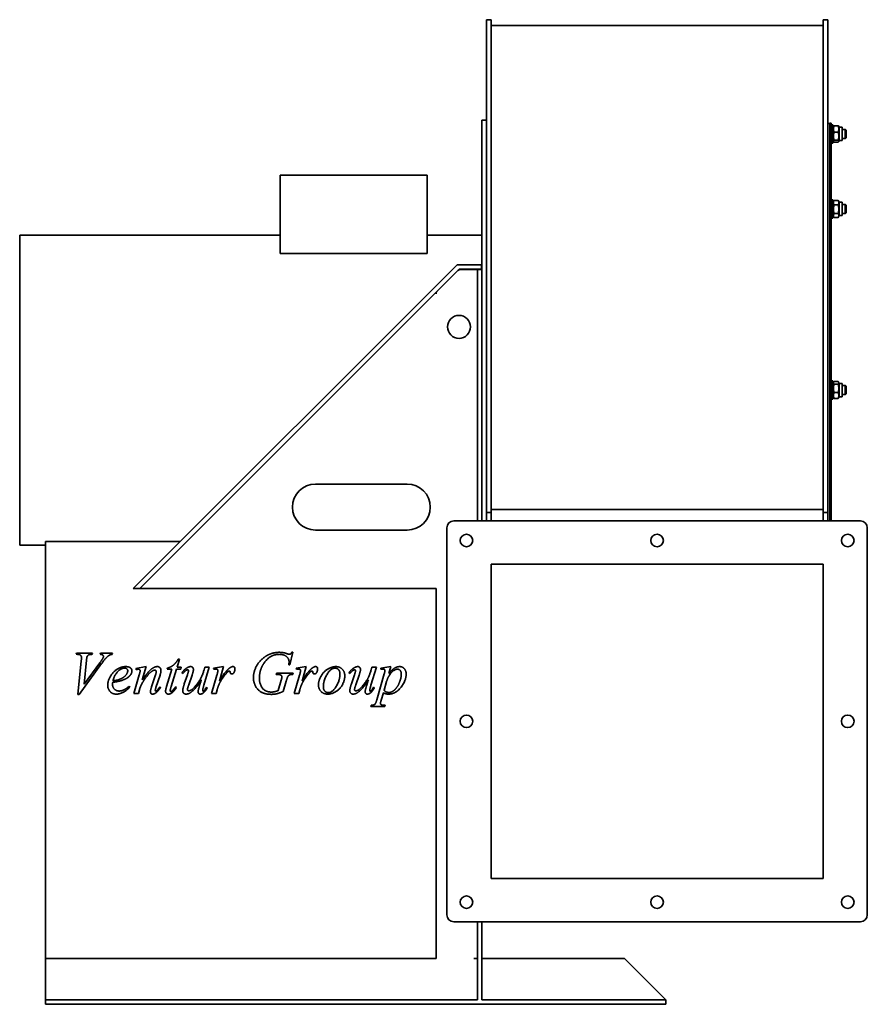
# Model space of a CAD drawing. Header units: millimetres. Extents: x 471 to 1209, y 165 to 1023.
import ezdxf

# ---------------------------------------------------------------- set-up
doc = ezdxf.new("R2010")
doc.units = ezdxf.units.MM
doc.header["$LTSCALE"] = 4
doc.layers.add('Krawędzie widoczne(ISO)', color=7, linetype='Continuous', lineweight=35, true_color=0x262659)

msp = doc.modelspace()

# ---------------------------------------------------------------- linework, layer by layer
at = {"layer": 'Krawędzie widoczne(ISO)'}
for p, q in [((877.5, 1022.76), (877.5, 1018.75)), ((877.5, 1022.76), (881.5, 1022.76)), ((881.5, 1022.76), (881.5, 1018.75)), ((1170.5, 1022.76), (1170.5, 1018.75)), ((1170.5, 1022.76), (1174.5, 1022.76)), ((1174.5, 1022.76), (1174.5, 1018.75)), ((877.5, 1018.75), (877.5, 784.24)), ((881.5, 1018.75), (881.5, 784.24)), ((881.5, 1017.76), (1170.5, 1017.76)), ((1170.5, 1018.75), (1170.5, 784.24)), ((1174.5, 1018.75), (1174.5, 784.24)), ((873.5, 605.37), (873.5, 935.24)), ((877.5, 935.24), (873.5, 935.24)), ((1174.5, 932.24), (1176.5, 932.24)), ((1176.5, 932.74), (1176.5, 586.19)), ((1176.5, 932.74), (1177.5, 932.74)), ((1177.5, 932.74), (1177.5, 586.19)), ((1177.5, 931.24), (1179.1, 931.24)), ((1179.1, 931.24), (1179.1, 915.24)), ((1179.1, 929.04), (1179.6, 929.91)), ((1180.08, 930.41), (1183.62, 930.41)), ((1184.6, 929.04), (1184.1, 929.91)), ((1184.6, 929.04), (1184.6, 917.44)), ((1184.6, 929.04), (1187.1, 929.04)), ((1187.1, 929.04), (1187.1, 917.44)), ((1187.1, 927.24), (1189.73, 927.24)), ((1189.73, 919.24), (1189.73, 927.24)), ((1190.5, 926.47), (1189.73, 927.24)), ((1190.5, 926.47), (1190.5, 920.01)), ((1180.08, 924.9), (1183.62, 924.9)), ((1180.08, 917.73), (1183.62, 917.73)), ((1187.1, 919.24), (1189.73, 919.24)), ((1190.5, 920.01), (1189.73, 919.24)), ((1177.5, 915.24), (1179.1, 915.24)), ((1179.1, 917.44), (1179.6, 916.58)), ((1180.08, 916.07), (1183.62, 916.07)), ((1184.6, 917.44), (1184.1, 916.58)), ((1184.6, 917.44), (1187.1, 917.44)), ((825.65, 887.35), (697.65, 887.35)), ((697.65, 887.35), (697.65, 819.02)), ((825.65, 887.35), (825.65, 819.02)), ((1177.5, 865.93), (1179.1, 865.93)), ((1179.1, 865.93), (1179.1, 849.93)), ((1179.1, 863.73), (1179.99, 865.27)), ((1180.08, 865.43), (1183.62, 865.43)), ((1180.08, 861.43), (1183.62, 861.43)), ((1184.6, 863.73), (1183.71, 865.27)), ((1184.6, 863.73), (1184.6, 852.13)), ((1184.6, 863.73), (1187.1, 863.73)), ((1187.1, 863.73), (1187.1, 852.13)), ((1187.1, 861.93), (1189.73, 861.93)), ((1189.73, 853.93), (1189.73, 861.93)), ((1190.5, 861.16), (1189.73, 861.93)), ((1190.5, 861.16), (1190.5, 854.69)), ((1177.5, 849.93), (1179.1, 849.93)), ((1179.1, 852.13), (1179.99, 850.58)), ((1180.08, 853.93), (1183.62, 853.93)), ((1180.08, 850.43), (1183.62, 850.43)), ((1184.6, 852.13), (1183.71, 850.58)), ((1184.6, 852.13), (1187.1, 852.13)), ((1187.1, 853.93), (1189.73, 853.93)), ((1190.5, 854.69), (1189.73, 853.93)), ((471, 835.24), (471, 565.24)), ((697.65, 835.24), (471, 835.24)), ((873.5, 835.24), (825.65, 835.24)), ((697.65, 819.02), (825.65, 819.02)), ((852, 809.4), (569.86, 527.26)), ((852, 809.4), (873, 809.4)), ((873, 805.4), (873, 809.4)), ((575.52, 527.26), (853.66, 805.4)), ((873, 805.4), (853.66, 805.4)), ((854.74, 805.24), (866.5, 805.24)), ((866.5, 805.24), (869.5, 805.24)), ((869.5, 804.36), (869.5, 805.24)), ((873.5, 805.24), (869.5, 805.24)), ((869.5, 804.36), (869.5, 776.12)), ((833.5, 784), (833.5, 785.24)), ((877.5, 784.24), (877.5, 593.58)), ((881.5, 784.24), (881.5, 593.58)), ((1170.5, 784.24), (1170.5, 593.58)), ((1174.5, 784.24), (1174.5, 593.58)), ((869.5, 774), (869.5, 776.12)), ((869.5, 774), (869.5, 716.24)), ((869.5, 710.24), (869.5, 716.24)), ((869.5, 710.24), (869.5, 704.24)), ((869.5, 676.24), (869.5, 704.24)), ((1177.5, 708.24), (1179.1, 708.24)), ((1179.1, 708.24), (1179.1, 692.24)), ((1179.1, 706.04), (1179.68, 707.05)), ((1180.08, 707.56), (1183.62, 707.56)), ((1180.08, 705.34), (1183.62, 705.34)), ((1184.6, 706.04), (1184.02, 707.05)), ((1184.6, 706.04), (1184.6, 694.44)), ((1184.6, 706.04), (1187.1, 706.04)), ((1187.1, 706.04), (1187.1, 694.44)), ((1187.1, 704.24), (1189.73, 704.24)), ((1189.73, 696.24), (1189.73, 704.24)), ((1190.5, 703.47), (1189.73, 704.24)), ((1190.5, 703.47), (1190.5, 697.01)), ((1180.08, 698.02), (1183.62, 698.02)), ((1187.1, 696.24), (1189.73, 696.24)), ((1190.5, 697.01), (1189.73, 696.24)), ((1177.5, 692.24), (1179.1, 692.24)), ((1179.1, 694.44), (1179.68, 693.44)), ((1180.08, 692.92), (1183.62, 692.92)), ((1184.6, 694.44), (1184.02, 693.44)), ((1184.6, 694.44), (1187.1, 694.44)), ((869.5, 676.24), (869.5, 670.24)), ((869.5, 664.24), (869.5, 670.24)), ((869.5, 664.24), (869.5, 586.19)), ((808.5, 618.26), (728.5, 618.26)), ((873.5, 586.19), (873.5, 605.37)), ((877.5, 593.58), (881.5, 593.58)), ((877.5, 586.19), (877.5, 593.58)), ((881.5, 596.09), (1170.5, 596.09)), ((881.5, 586.19), (881.5, 593.58)), ((1170.5, 593.58), (1174.5, 593.58)), ((1170.5, 586.19), (1170.5, 593.58)), ((1174.5, 586.19), (1174.5, 593.58)), ((849, 586.19), (1203, 586.19)), ((728.5, 578.26), (808.5, 578.26)), ((843, 243.19), (843, 580.19)), ((1209, 580.19), (1209, 243.19)), ((610.84, 568.24), (493.5, 568.24)), ((493.5, 568.24), (493.5, 205.24)), ((493.5, 565.24), (471, 565.24)), ((881.5, 548.69), (1170.5, 548.69)), ((881.5, 274.69), (881.5, 548.69)), ((1170.5, 548.69), (1170.5, 274.69)), ((569.86, 527.26), (575.52, 527.26)), ((575.52, 527.26), (833.5, 527.26)), ((833.5, 205.24), (833.5, 527.26)), ((708.87, 471.79), (706.26, 460.75)), ((707.92, 471.79), (708.87, 471.79)), ((520.28, 470.04), (520.54, 470.99)), ((521.23, 470.04), (520.28, 470.04)), ((520.54, 470.99), (534.38, 470.99)), ((521.71, 435.19), (524.6, 464.33)), ((529.15, 464.84), (527.06, 443.97)), ((534.38, 470.99), (534.09, 470.04)), ((541.1, 470.04), (541.41, 470.99)), ((541.41, 470.99), (551.91, 470.99)), ((551.91, 470.99), (551.65, 470.04)), ((610.19, 465.78), (608.1, 458.75)), ((609.04, 465.78), (610.19, 465.78)), ((542.36, 461.98), (522.66, 435.19)), ((527.06, 443.97), (540.73, 462.61)), ((572.13, 457.75), (581.02, 459.35)), ((572.35, 456.8), (572.13, 457.75)), ((573.3, 456.95), (572.35, 456.8)), ((581.02, 459.35), (577.67, 447.71)), ((598.92, 442.16), (603.44, 457.09)), ((599.49, 457.09), (599.75, 458.12)), ((603.44, 457.09), (599.49, 457.09)), ((607.58, 457.09), (602.89, 441.91)), ((611.24, 457.09), (607.58, 457.09)), ((608.1, 458.75), (611.67, 458.75)), ((611.67, 458.75), (611.24, 457.09)), ((636.09, 458.75), (631.37, 443.14)), ((631.57, 456.6), (632.17, 458.75)), ((632.17, 458.75), (636.09, 458.75)), ((639.64, 457.92), (648.47, 459.35)), ((639.98, 456.98), (639.64, 457.92)), ((648.47, 459.35), (644.87, 446.8)), ((706.26, 460.75), (705.32, 460.75)), ((711.61, 457.92), (720.45, 459.35)), ((711.95, 456.98), (711.61, 457.92)), ((720.45, 459.35), (716.84, 446.8)), ((781.55, 458.75), (776.84, 443.14)), ((777.04, 456.6), (777.64, 458.75)), ((777.64, 458.75), (781.55, 458.75)), ((785.33, 458.03), (794.14, 459.35)), ((785.33, 457.03), (785.33, 458.03)), ((794.14, 459.35), (792.42, 453.4)), ((570.44, 435.99), (575.1, 452.17)), ((585.82, 441.76), (589.25, 452.14)), ((593.2, 451.89), (589.63, 441.11)), ((612.93, 453.26), (612.13, 453.83)), ((614.33, 444.22), (617.02, 452.2)), ((621.05, 451.83), (618.22, 443.59)), ((638.12, 435.99), (642.73, 452.03)), ((694.34, 452.57), (694.63, 453.57)), ((695.05, 452.57), (694.34, 452.57)), ((694.63, 453.57), (709.15, 453.57)), ((696.14, 438.42), (698.69, 447.43)), ((703.03, 446.54), (700.46, 437.7)), ((709.15, 453.57), (708.89, 452.57)), ((710.1, 435.99), (714.7, 452.03)), ((758.39, 453.26), (757.59, 453.83)), ((759.79, 444.22), (762.48, 452.2)), ((766.51, 451.83), (763.68, 443.59)), ((781.93, 430.47), (788.44, 453.09)), ((790.42, 446.42), (788.22, 438.7)), ((566.38, 442.19), (566.89, 441.45)), ((575.56, 440.25), (574.3, 435.99)), ((592.89, 441.62), (593.69, 441.13)), ((606.64, 441.71), (607.5, 441.08)), ((633.58, 441.42), (634.35, 440.82)), ((642.9, 439.25), (642.07, 435.99)), ((714.87, 439.25), (714.04, 435.99)), ((779.04, 441.42), (779.81, 440.82)), ((522.66, 435.19), (521.71, 435.19)), ((574.3, 435.99), (570.44, 435.99)), ((642.07, 435.99), (638.12, 435.99)), ((714.04, 435.99), (710.1, 435.99)), ((787.62, 436.65), (785.7, 429.98)), ((776.66, 424.69), (776.92, 425.64)), ((788.82, 424.69), (776.66, 424.69)), ((789.07, 425.64), (788.82, 424.69)), ((1170.5, 274.69), (881.5, 274.69)), ((1203, 237.19), (849, 237.19)), ((869.5, 237.19), (869.5, 169.24)), ((873.5, 169.24), (873.5, 237.19)), ((493.5, 205.24), (833.5, 205.24)), ((493.5, 169.24), (493.5, 205.24)), ((866.5, 205.24), (869.5, 205.24)), ((873.5, 205.24), (997.5, 205.24)), ((997.5, 205.24), (1033.5, 169.24)), ((493.5, 165.24), (493.5, 169.24)), ((869.5, 169.24), (493.5, 169.24)), ((493.5, 165.24), (1033.5, 165.24)), ((1033.5, 169.24), (873.5, 169.24)), ((1033.5, 165.24), (1033.5, 169.24))]:
    msp.add_line(p, q, dxfattribs=at)
for centre, radius in [((853.5, 755.24), 10), ((860, 569.19), 5.5), ((1026, 569.19), 5.5), ((1192, 569.19), 5.5), ((860, 411.69), 5.5), ((1192, 411.69), 5.5), ((860, 254.19), 5.5), ((1026, 254.19), 5.5), ((1192, 254.19), 5.5)]:
    msp.add_circle(centre, radius, dxfattribs=at)
for centre, radius, start, end in [((854.74, 802.24), 3, 90, 135), ((836.5, 784), 3, 135, 180), ((728.5, 598.26), 20, 90, 270), ((808.5, 598.26), 20, 270, 90), ((849, 580.19), 6, 90, 180), ((1203, 580.19), 6, 0, 90), ((849, 243.19), 6, 180, 270), ((1203, 243.19), 6, 270, 0)]:
    msp.add_arc(centre, radius, start, end, dxfattribs=at)
for points, weights in [([(1180.08, 930.41), (1179, 927.66), (1180.08, 924.9)], [1, 1.15470053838, 1]), ([(1179.6, 929.91), (1179.74, 930.14), (1180.08, 930.41)], [1.06380802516, 1.04498522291, 1]), ([(1183.62, 930.41), (1183.96, 930.14), (1184.1, 929.91)], [1, 1.04498522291, 1.06380802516]), ([(1183.62, 924.9), (1184.7, 927.66), (1183.62, 930.41)], [1, 1.15470053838, 1]), ([(1180.08, 924.9), (1179, 921.32), (1180.08, 917.73)], [1, 1.15470053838, 1]), ([(1180.08, 917.73), (1179, 916.9), (1180.08, 916.07)], [1, 1.15470053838, 1]), ([(1183.62, 917.73), (1184.7, 921.32), (1183.62, 924.9)], [1, 1.15470053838, 1]), ([(1183.62, 916.07), (1184.7, 916.9), (1183.62, 917.73)], [1, 1.15470053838, 1]), ([(1180.08, 865.43), (1179, 863.43), (1180.08, 861.43)], [1, 1.15470053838, 1]), ([(1180.08, 861.43), (1179, 857.68), (1180.08, 853.93)], [1, 1.15470053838, 1]), ([(1179.99, 865.27), (1180.04, 865.35), (1180.08, 865.43)], [1.01139832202, 1.00592617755, 1]), ([(1183.62, 865.43), (1183.66, 865.35), (1183.71, 865.27)], [1, 1.00592617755, 1.01139832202]), ([(1183.62, 861.43), (1184.7, 863.43), (1183.62, 865.43)], [1, 1.15470053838, 1]), ([(1183.62, 853.93), (1184.7, 857.68), (1183.62, 861.43)], [1, 1.15470053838, 1]), ([(1180.08, 853.93), (1179, 852.18), (1180.08, 850.43)], [1, 1.15470053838, 1]), ([(1183.62, 850.43), (1184.7, 852.18), (1183.62, 853.93)], [1, 1.15470053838, 1]), ([(1180.08, 707.56), (1179, 706.45), (1180.08, 705.34)], [1, 1.15470053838, 1]), ([(1180.08, 705.34), (1179, 701.68), (1180.08, 698.02)], [1, 1.15470053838, 1]), ([(1183.62, 705.34), (1184.7, 706.45), (1183.62, 707.56)], [1, 1.15470053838, 1]), ([(1183.62, 698.02), (1184.7, 701.68), (1183.62, 705.34)], [1, 1.15470053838, 1]), ([(1180.08, 698.02), (1179, 695.47), (1180.08, 692.92)], [1, 1.15470053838, 1]), ([(1183.62, 692.92), (1184.7, 695.47), (1183.62, 698.02)], [1, 1.15470053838, 1]), ([(1180.08, 692.92), (1179.82, 693.19), (1179.68, 693.44)], [1, 1.03367704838, 1.05269165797]), ([(1184.02, 693.44), (1183.88, 693.19), (1183.62, 692.92)], [1.05269165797, 1.03367704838, 1])]:
    msp.add_rational_spline(points, weights, degree=2, dxfattribs=at)
for points in [[(687.36, 469.56), (691.99, 471.79), (697.06, 471.79)], [(697.06, 471.79), (700.8, 471.79), (703.86, 470.53)], [(705.66, 470.04), (706.29, 470.04), (707.21, 470.64), (707.92, 471.79)], [(524.8, 467.33), (524.8, 468.5), (523.09, 470.04), (521.23, 470.04)], [(524.6, 464.33), (524.8, 466.56), (524.8, 467.33)], [(529.66, 468.07), (529.4, 467.5), (529.15, 464.84)], [(534.09, 470.04), (531.84, 470.02), (530.18, 469.13), (529.66, 468.07)], [(540.73, 462.61), (542.96, 465.64), (543.53, 466.81)], [(543.9, 468.21), (543.9, 468.9), (542.73, 469.93), (541.1, 470.04)], [(549.65, 469.56), (548.22, 468.87), (545.42, 466.16), (542.36, 461.98)], [(543.53, 466.81), (543.9, 467.61), (543.9, 468.21)], [(551.65, 470.04), (550.39, 469.93), (549.65, 469.56)], [(599.75, 458.12), (602.61, 458.89), (606.55, 461.98), (609.04, 465.78)], [(674.49, 449.54), (674.49, 454.09), (678.3, 462.27), (684.02, 467.93), (687.36, 469.56)], [(697.06, 470.04), (688.94, 470.04), (683.79, 462.52)], [(705.55, 463.61), (705.55, 466.16), (701.03, 470.04), (697.06, 470.04)], [(703.86, 470.53), (705.09, 470.04), (705.66, 470.04)], [(705.32, 460.75), (705.55, 462.7), (705.55, 463.61)], [(547.62, 442.99), (547.62, 446.85), (552.37, 454.89), (559.54, 459.35), (563.35, 459.35)], [(562.37, 458.06), (559.66, 458.06), (553.6, 452.46), (552.17, 447)], [(558.54, 448.48), (561.8, 449.91), (565.06, 453.86), (565.06, 455.63)], [(565.06, 455.63), (565.06, 456.72), (563.66, 458.06), (562.37, 458.06)], [(563.35, 459.35), (566.09, 459.35), (568.72, 457.12), (568.72, 455.6)], [(568.72, 455.6), (568.72, 453.46), (566.98, 451.51)], [(574.36, 457.06), (574.07, 457.06), (573.3, 456.95)], [(575.93, 455.66), (575.93, 456.2), (575.01, 457.06), (574.36, 457.06)], [(575.1, 452.17), (575.93, 455.06), (575.93, 455.66)], [(577.67, 447.71), (582.82, 454.83), (588.31, 459.35), (590.85, 459.35)], [(586.77, 455.69), (584.71, 454.55), (580.25, 449.2), (577.76, 445.05)], [(588.65, 456.32), (587.88, 456.32), (586.77, 455.69)], [(589.91, 455.15), (589.91, 455.66), (589.17, 456.32), (588.65, 456.32)], [(589.25, 452.14), (589.91, 454.09), (589.91, 455.15)], [(590.85, 459.35), (592.23, 459.35), (594.03, 457.46), (594.03, 455.98)], [(594.03, 455.98), (594.03, 454.43), (593.2, 451.89)], [(612.13, 453.83), (614.25, 456.83), (616.59, 458.23)], [(617.16, 456.52), (616.5, 456.52), (615.22, 455.75), (612.93, 453.26)], [(616.59, 458.23), (618.39, 459.35), (619.91, 459.35)], [(617.02, 452.2), (617.99, 455.06), (617.99, 455.78)], [(617.99, 455.78), (617.99, 456.06), (617.48, 456.52), (617.16, 456.52)], [(618.28, 438.28), (619.16, 438.28), (622.02, 439.96), (626.77, 445.85), (629.86, 451), (631.57, 456.6)], [(619.91, 459.35), (620.94, 459.35), (622.25, 457.89), (622.25, 456.78)], [(622.25, 456.78), (622.25, 455.38), (621.05, 451.83)], [(641.87, 457.21), (641.35, 457.21), (639.98, 456.98)], [(643.18, 456.8), (642.67, 457.21), (641.87, 457.21)], [(642.73, 452.03), (643.56, 454.83), (643.56, 456)], [(643.56, 456), (643.56, 456.49), (643.18, 456.8)], [(644.87, 446.8), (649.45, 454.52), (653.13, 457.61)], [(652.68, 455.2), (651.99, 454.83), (650.65, 453.17)], [(653.51, 455.4), (653.05, 455.4), (652.68, 455.2)], [(653.13, 457.61), (655.25, 459.35), (656.57, 459.35)], [(653.99, 455.2), (653.79, 455.4), (653.51, 455.4)], [(654.22, 454.55), (654.16, 455.03), (653.99, 455.2)], [(655.77, 452.97), (655.16, 452.97), (654.34, 453.75), (654.22, 454.55)], [(656.57, 459.35), (657.42, 459.35), (658.42, 458.35), (658.42, 457.38)], [(658.42, 457.38), (658.42, 455.69), (657.54, 454.15)], [(683.79, 462.52), (679.7, 456.58), (679.7, 449.2)], [(713.84, 457.21), (713.33, 457.21), (711.95, 456.98)], [(715.16, 456.8), (714.64, 457.21), (713.84, 457.21)], [(714.7, 452.03), (715.53, 454.83), (715.53, 456)], [(715.53, 456), (715.53, 456.49), (715.16, 456.8)], [(716.84, 446.8), (721.42, 454.52), (725.11, 457.61)], [(724.65, 455.2), (723.96, 454.83), (722.62, 453.17)], [(725.48, 455.4), (725.02, 455.4), (724.65, 455.2)], [(725.11, 457.61), (727.22, 459.35), (728.54, 459.35)], [(725.97, 455.2), (725.77, 455.4), (725.48, 455.4)], [(726.19, 454.55), (726.14, 455.03), (725.97, 455.2)], [(727.74, 452.97), (727.14, 452.97), (726.31, 453.75), (726.19, 454.55)], [(728.54, 459.35), (729.4, 459.35), (730.4, 458.35), (730.4, 457.38)], [(730.4, 457.38), (730.4, 455.69), (729.51, 454.15)], [(731.14, 443.48), (731.14, 447.28), (735.52, 454.92), (742.81, 459.35), (746.21, 459.35)], [(745.58, 458.01), (741.78, 458.01), (735.37, 447.14), (735.37, 441.79)], [(749.81, 453.06), (749.81, 455.46), (747.47, 458.01), (745.58, 458.01)], [(746.21, 459.35), (749.64, 459.35), (754.05, 454.86), (754.05, 451.29)], [(757.59, 453.83), (759.71, 456.83), (762.05, 458.23)], [(762.62, 456.52), (761.97, 456.52), (760.68, 455.75), (758.39, 453.26)], [(762.05, 458.23), (763.85, 459.35), (765.37, 459.35)], [(762.48, 452.2), (763.45, 455.06), (763.45, 455.78)], [(763.45, 455.78), (763.45, 456.06), (762.94, 456.52), (762.62, 456.52)], [(763.74, 438.28), (764.63, 438.28), (767.48, 439.96), (772.23, 445.85), (775.32, 451), (777.04, 456.6)], [(765.37, 459.35), (766.4, 459.35), (767.71, 457.89), (767.71, 456.78)], [(767.71, 456.78), (767.71, 455.38), (766.51, 451.83)], [(787.42, 457.21), (786.67, 457.21), (785.33, 457.03)], [(789.05, 455.75), (789.05, 456.43), (788.24, 457.21), (787.42, 457.21)], [(788.44, 453.09), (789.05, 455.23), (789.05, 455.75)], [(800.05, 457.09), (797.22, 457.09), (791.68, 450.71), (790.42, 446.42)], [(792.42, 453.4), (795.22, 456.72), (799.63, 459.35), (801.94, 459.35)], [(803.26, 452.83), (803.26, 454.89), (801.34, 457.09), (800.05, 457.09)], [(801.94, 459.35), (804.23, 459.35), (807.49, 455.72), (807.49, 452.8)], [(560.26, 447.4), (557.31, 446.34), (551.99, 445.74)], [(552.17, 447), (556.08, 447.43), (558.54, 448.48)], [(566.98, 451.51), (564.69, 448.97), (560.26, 447.4)], [(629.14, 447.91), (624.6, 440.73), (618.45, 435.39), (615.88, 435.39)], [(626.71, 439.73), (627.14, 441.51), (629.14, 447.91)], [(645.99, 446.63), (644.9, 444.91), (644.13, 442.76)], [(650.65, 453.17), (648.5, 450.66), (645.99, 446.63)], [(657.54, 454.15), (656.94, 452.97), (655.77, 452.97)], [(690.16, 435.19), (684.65, 435.19), (677.78, 439.33), (674.49, 446.17), (674.49, 449.54)], [(679.7, 449.2), (679.7, 444.31), (684.79, 437.19), (690.11, 437.19)], [(698.57, 451.83), (697.48, 452.57), (695.05, 452.57)], [(699.23, 450.4), (699.23, 451.34), (698.57, 451.83)], [(698.69, 447.43), (699.23, 449.28), (699.23, 450.4)], [(704.43, 450.6), (704, 449.91), (703.03, 446.54)], [(708.89, 452.57), (706.89, 452.54), (705.09, 451.66), (704.43, 450.6)], [(717.96, 446.63), (716.87, 444.91), (716.1, 442.76)], [(722.62, 453.17), (720.48, 450.66), (717.96, 446.63)], [(729.51, 454.15), (728.91, 452.97), (727.74, 452.97)], [(754.05, 451.29), (754.05, 447.4), (749.93, 439.82), (742.61, 435.39), (739.15, 435.39)], [(739.75, 436.67), (743.41, 436.67), (749.81, 447.48), (749.81, 453.06)], [(774.6, 447.91), (770.06, 440.73), (763.91, 435.39), (761.34, 435.39)], [(772.17, 439.73), (772.6, 441.51), (774.6, 447.91)], [(807.49, 452.8), (807.49, 447.11), (798.25, 435.39), (792.13, 435.39)], [(792.56, 436.82), (793.94, 436.82), (796.74, 438.3), (799.43, 441.25), (801.57, 445.08), (803.26, 450.29), (803.26, 452.83)], [(555.23, 435.39), (551.45, 435.39), (547.62, 440.13), (547.62, 442.99)], [(551.99, 445.74), (551.85, 444.45), (551.85, 443.59)], [(551.85, 443.59), (551.85, 441.31), (555.17, 438.08), (557.54, 438.08)], [(566.89, 441.45), (560.77, 435.39), (555.23, 435.39)], [(557.54, 438.08), (559.43, 438.08), (562.92, 439.59), (566.38, 442.19)], [(577.76, 445.05), (576.44, 442.85), (575.56, 440.25)], [(584.82, 437.5), (584.82, 438.76), (585.82, 441.76)], [(586.82, 435.39), (585.91, 435.39), (584.82, 436.53), (584.82, 437.5)], [(589.63, 441.11), (589.02, 439.25), (589.02, 438.85)], [(589.02, 438.85), (589.02, 438.5), (589.4, 438.02), (589.6, 438.02)], [(593.69, 441.13), (591.4, 437.76), (589.37, 436.36)], [(589.6, 438.02), (589.85, 438.02), (590.25, 438.33)], [(590.25, 438.33), (591.46, 439.39), (592.89, 441.62)], [(598.03, 437.9), (598.03, 439.3), (598.92, 442.16)], [(600.49, 435.39), (599.4, 435.39), (598.03, 436.79), (598.03, 437.9)], [(602.89, 441.91), (602.04, 439.3), (602.04, 438.53)], [(602.04, 438.53), (602.04, 438.13), (602.41, 437.67), (602.66, 437.67)], [(602.66, 437.67), (603.24, 437.67), (604.18, 438.53)], [(607.5, 441.08), (605.27, 437.65), (603.24, 436.3)], [(604.18, 438.53), (604.72, 439.05), (606.64, 441.71)], [(612.96, 438.28), (612.96, 440.22), (614.33, 444.22)], [(615.88, 435.39), (614.65, 435.39), (612.96, 437.02), (612.96, 438.28)], [(618.22, 443.59), (617.05, 440.25), (617.05, 439.36)], [(617.05, 439.36), (617.05, 438.85), (617.71, 438.28), (618.28, 438.28)], [(626.37, 437.42), (626.37, 438.3), (626.71, 439.73)], [(628.29, 435.39), (627.43, 435.39), (626.37, 436.53), (626.37, 437.42)], [(631.37, 443.14), (630.32, 439.65), (630.32, 438.73)], [(630.32, 438.73), (630.32, 438.3), (630.57, 437.9), (630.8, 437.9)], [(634.35, 440.82), (632.57, 437.67), (630.69, 436.27)], [(630.8, 437.9), (631.15, 437.9), (631.95, 438.65), (633.58, 441.42)], [(644.13, 442.76), (643.04, 439.85), (642.9, 439.25)], [(690.11, 437.19), (691.42, 437.19), (693.77, 437.65), (696.14, 438.42)], [(700.46, 437.7), (696.91, 436.19), (692.57, 435.19), (690.16, 435.19)], [(716.1, 442.76), (715.01, 439.85), (714.87, 439.25)], [(739.15, 435.39), (735.6, 435.39), (731.14, 439.91), (731.14, 443.48)], [(735.37, 441.79), (735.37, 439.33), (737.86, 436.67), (739.75, 436.67)], [(758.42, 438.28), (758.42, 440.22), (759.79, 444.22)], [(761.34, 435.39), (760.11, 435.39), (758.42, 437.02), (758.42, 438.28)], [(763.68, 443.59), (762.51, 440.25), (762.51, 439.36)], [(762.51, 439.36), (762.51, 438.85), (763.17, 438.28), (763.74, 438.28)], [(771.83, 437.42), (771.83, 438.3), (772.17, 439.73)], [(773.75, 435.39), (772.89, 435.39), (771.83, 436.53), (771.83, 437.42)], [(776.84, 443.14), (775.78, 439.65), (775.78, 438.73)], [(775.78, 438.73), (775.78, 438.3), (776.03, 437.9), (776.26, 437.9)], [(779.81, 440.82), (778.04, 437.67), (776.15, 436.27)], [(776.26, 437.9), (776.61, 437.9), (777.41, 438.65), (779.04, 441.42)], [(788.22, 438.7), (789.82, 436.82), (792.56, 436.82)], [(589.37, 436.36), (587.94, 435.39), (586.82, 435.39)], [(603.24, 436.3), (601.89, 435.39), (600.49, 435.39)], [(630.69, 436.27), (629.46, 435.39), (628.29, 435.39)], [(776.15, 436.27), (774.92, 435.39), (773.75, 435.39)], [(776.92, 425.64), (779.32, 425.75), (781.01, 427.18), (781.93, 430.47)], [(785.7, 429.98), (785.13, 428.04), (785.13, 427.44)], [(792.13, 435.39), (790.85, 435.39), (788.85, 435.93), (787.62, 436.65)], [(785.13, 427.44), (785.13, 426.87), (785.73, 426.07), (787.07, 425.64), (789.07, 425.64)]]:
    msp.add_open_spline(points, degree=2, dxfattribs=at)

doc.saveas('drawing.dxf')
